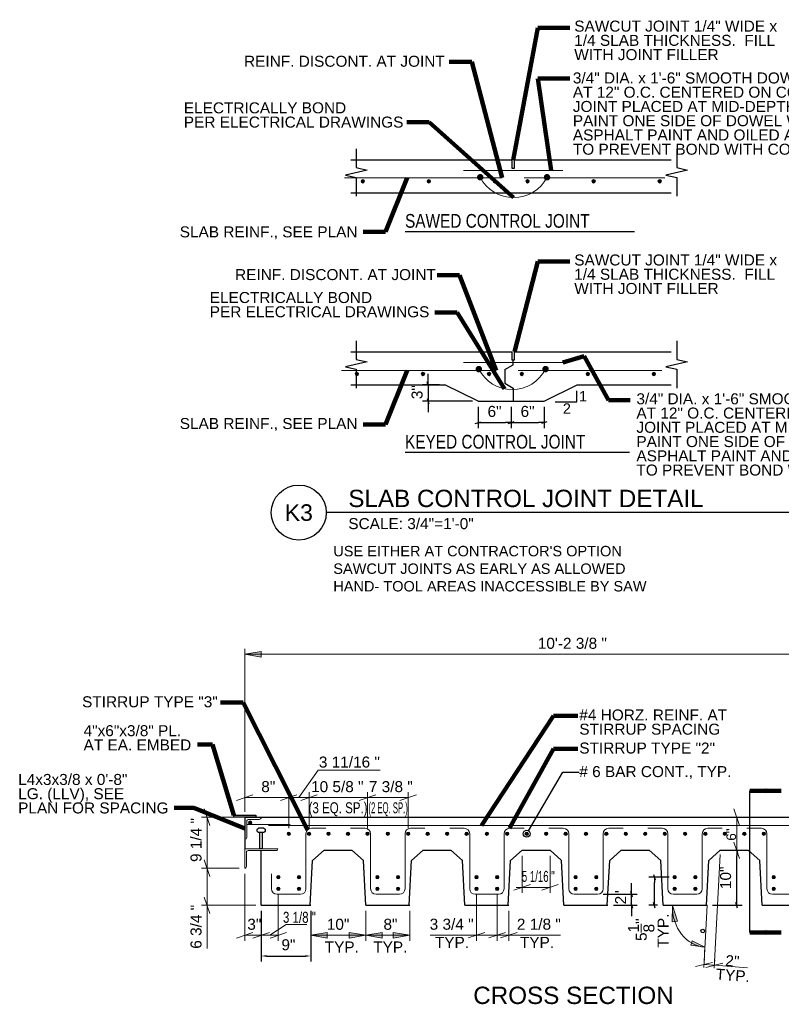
# Model space of a CAD drawing. Header units: inches. Extents: x 14731 to 15192, y 29822 to 30134.
# Tile 2 of 6: x 14737 to 14875, y 29954 to 30133. Entities that reach past the tile are written whole.
import ezdxf
from ezdxf.enums import TextEntityAlignment as Align

# ---------------------------------------------------------------- set-up
doc = ezdxf.new("R2010")
doc.units = ezdxf.units.IN
doc.header["$LTSCALE"] = 0.05
doc.header["$MEASUREMENT"] = 0
for name, color, linetype, lineweight in [('G-ANN-TTLB', 7, 'Continuous', 0), ('G-ANNO-DIM', 1, 'Continuous', 0), ('G-ANNO-TEXT', 7, 'Continuous', 30), ('Level 1', 7, 'Continuous', 0), ('S-REIN-RBAR', 7, 'Continuous', 13), ('S-SLAB-EDGE', 7, 'Continuous', 30)]:
    doc.layers.add(name, color=color, linetype=linetype, lineweight=lineweight)
doc.styles.add("3 4 1'-0", font='arial.ttf', dxfattribs={"height": 2})
doc.styles.add('Style-Arial', font='arial.ttf')
doc.styles.add('SUBTITLE 4.7625', font='romans.shx', dxfattribs={"width": 0.8, "height": 187.5})
doc.dimstyles.new("3 4 1'-0", dxfattribs={"dimtxt": 2, "dimasz": 1, "dimexe": 1, "dimexo": 1, "dimgap": 1, "dimtad": 1, "dimdec": 0, "dimrnd": 0.0625, "dimzin": 11, "dimdsep": 46, "dimlunit": 4, "dimtxsty": "3 4 1'-0", "dimcen": 0, "dimadec": 4, "dimazin": 3, "dimtfac": 1, "dimtdec": 0, "dimtofl": 0, "dimtmove": 0, "dimatfit": 3, "dimfxl": 1, "dimtolj": 1, "dimtzin": 0, "dimarcsym": 0})

# ---------------------------------------------------------------- blocks, each defined once
blk = doc.blocks.new('BREAK LINE')
at = {"layer": 'G-ANNO-TEXT', "flags": 128}
blk.add_lwpolyline([(9.26, 10.19), (9.26, 9.38), (9.26, 7.12), (11.03, 6.72), (7.49, 5.91), (9.26, 5.51), (9.26, 2.44)], dxfattribs=at)
blk = doc.blocks.new('_Oblique_0.3')
at = {"color": 0, "linetype": 'ByBlock', "lineweight": -2}
for p, q in [((0, 0), (-1, 0)), ((0.5, 0.166667), (-0.5, -0.166667))]:
    blk.add_line(p, q, dxfattribs=at)
blk = doc.blocks.new('*D544')
at = {"layer": 'G-ANNO-DIM', "color": 0, "lineweight": -2, "transparency": 16777216}
for p, q in [((14819.98, 30063.01), (14819.98, 30059.11)), ((14825.98, 30063.01), (14825.98, 30059.11)), ((14820.98, 30060.11), (14824.98, 30060.11))]:
    blk.add_line(p, q, dxfattribs=at)
at = {"layer": 'G-ANNO-DIM', "color": 0, "lineweight": -2, "transparency": 16777216, "rotation": 180}
blk.add_blockref('_Oblique_0.3', (14819.98, 30060.11), dxfattribs=at)
at = {"layer": 'G-ANNO-DIM', "color": 0, "lineweight": -2, "transparency": 16777216}
blk.add_blockref('_Oblique_0.3', (14825.98, 30060.11), dxfattribs=at)
at = {"layer": 'G-ANNO-DIM', "color": 0, "transparency": 16777216, "insert": (14822.98, 30062.14), "char_height": 2, "attachment_point": 5, "style": "3 4 1'-0"}
blk.add_mtext('\\A1;6"', dxfattribs=at)
blk = doc.blocks.new('*D545')
at = {"layer": 'G-ANNO-DIM', "color": 0, "lineweight": -2, "transparency": 16777216}
for p, q in [((14810.9, 30068.01), (14810.9, 30069.01)), ((14812.98, 30067.01), (14809.9, 30067.01)), ((14810.9, 30067.01), (14810.9, 30064.01)), ((14818.98, 30064.01), (14809.9, 30064.01)), ((14810.9, 30063.01), (14810.9, 30062.01))]:
    blk.add_line(p, q, dxfattribs=at)
for p, rotation in [((14810.9, 30067.01), 270), ((14810.9, 30064.01), 90)]:
    blk.add_blockref('_Oblique_0.3', p, dxfattribs=dict(at, rotation=rotation))
at = {"layer": 'G-ANNO-DIM', "color": 0, "transparency": 16777216, "insert": (14808.91, 30065.65), "char_height": 2, "attachment_point": 5, "rotation": 90, "style": "3 4 1'-0"}
blk.add_mtext('\\A1;3"', dxfattribs=at)
blk = doc.blocks.new('l6x312x516-e')
at = {"layer": 'Level 1', "extrusion": (-1.32025e-26, 0, -1), "flags": 128}
blk.add_lwpolyline([(0, -3.5), (0, 0), (-6, 0), (-6, -0.01), (-6, -0.01, 0.414214), (-5.7, -0.31), (-5.7, -0.31), (-0.61, -0.31), (-0.61, -0.31, -0.414214), (-0.31, -0.61), (-0.31, -0.61), (-0.31, -3.2), (-0.31, -3.2, 0.414214), (-0.01, -3.5), (-0.01, -3.5), (0, -3.5)], format="xyb", dxfattribs=at)
blk = doc.blocks.new('REINFDOT1')
for radius in [0.00313, 0.00187, 0.000625]:
    blk.add_circle((0, 0), radius)
blk = doc.blocks.new('REINF. DOT')
at = {"layer": 'S-REIN-RBAR', "xscale": 100, "yscale": 100, "zscale": 100, "rotation": 90.00000000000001}
blk.add_blockref('REINFDOT1', (36.53, 24.59), dxfattribs=at)
blk = doc.blocks.new('*U474')
at = {"layer": 'S-REIN-RBAR'}
for p, q in [((-6.749987, 6.000006), (-4.124987, 6.000006)), ((4.125013, 6.000006), (6.750013, 6.000006)), ((-3.124987, 5.000006), (-3.124987, -4.999994)), ((3.125013, -4.999994), (3.125013, 5.000006)), ((-2.124987, -5.999994), (2.125013, -5.999994))]:
    blk.add_line(p, q, dxfattribs=at)
at = {"layer": 'S-REIN-RBAR', "extrusion": (0, 0, -1)}
for centre, start, end in [((4.124987, 5.000006), 90, 180), ((-4.125013, 5.000006), 0, 90)]:
    blk.add_arc(centre, 1, start, end, dxfattribs=at)
at = {"layer": 'S-REIN-RBAR'}
for centre, start, end in [((-2.124987, -4.999994), 180, 270), ((2.125013, -4.999994), 270, 0)]:
    blk.add_arc(centre, 1, start, end, dxfattribs=at)
blk = doc.blocks.new('*U475')
at = {"layer": 'S-REIN-RBAR'}
for p, q in [((4.941508, 6.00001), (2.316508, 6.00001)), ((1.316508, 5.00001), (1.316508, -4.99999)), ((-4.941492, -4.99999), (-4.941492, -2.24999)), ((0.316508, -5.99999), (-3.941492, -5.99999))]:
    blk.add_line(p, q, dxfattribs=at)
at = {"layer": 'S-REIN-RBAR', "extrusion": (0, 0, -1)}
blk.add_arc((-2.316508, 5.00001), 1, 0, 90, dxfattribs=at)
at = {"layer": 'S-REIN-RBAR'}
for centre, start, end in [((-3.941492, -4.99999), 180, 270), ((0.316508, -4.99999), 270, 0)]:
    blk.add_arc(centre, 1, start, end, dxfattribs=at)
blk = doc.blocks.new('*U477')
at = {"layer": 'G-ANNO-TEXT'}
for p, q in [((-0.249993, 1.874993), (-0.249993, -1.125007)), ((-0.749993, -1.375007), (-0.749993, -1.625007)), ((-0.499993, -1.125007), (0.500007, -1.125007)), ((0.750007, -1.375007), (0.750007, -1.625007)), ((-0.499993, -1.875007), (0.500007, -1.875007))]:
    blk.add_line(p, q, dxfattribs=at)
at = {"layer": 'G-ANNO-TEXT', "flags": 128}
blk.add_lwpolyline([(-0.249993, 1.874993), (0.250007, 1.874993), (0.250007, -1.125007)], dxfattribs=at)
at = {"layer": 'G-ANNO-TEXT', "extrusion": (0, 0, -1)}
for centre, start, end in [((0.499993, -1.375007), 0, 90), ((0.499993, -1.625007), 270, 0), ((-0.500007, -1.375007), 90, 180), ((-0.500007, -1.625007), 180, 270)]:
    blk.add_arc(centre, 0.25, start, end, dxfattribs=at)
blk = doc.blocks.new('*D553')
at = {"layer": 'G-ANNO-DIM', "color": 0, "lineweight": -2, "transparency": 16777216}
for p, q in [((14865, 29982.43), (14867.98, 29982.43)), ((14866.98, 29973.43), (14866.98, 29981.43)), ((14862.59, 29972.43), (14867.98, 29972.43))]:
    blk.add_line(p, q, dxfattribs=at)
for p, rotation in [((14866.98, 29982.43), 90), ((14866.98, 29972.43), 270)]:
    blk.add_blockref('_Oblique_0.3', p, dxfattribs=dict(at, rotation=rotation))
at = {"layer": 'G-ANNO-DIM', "color": 0, "transparency": 16777216, "insert": (14864.96, 29977.43), "char_height": 2, "attachment_point": 5, "rotation": 90, "style": "3 4 1'-0"}
blk.add_mtext('\\A1;10"', dxfattribs=at)
blk = doc.blocks.new('*D547')
at = {"layer": 'G-ANNO-DIM', "color": 0, "lineweight": -2, "transparency": 16777216}
for p, q in [((14847.88, 29975.43), (14847.88, 29976.43)), ((14842.71, 29974.43), (14848.88, 29974.43)), ((14847.88, 29972.43), (14847.88, 29974.43)), ((14844.59, 29972.43), (14848.88, 29972.43)), ((14847.88, 29971.43), (14847.88, 29970.43))]:
    blk.add_line(p, q, dxfattribs=at)
for p, rotation in [((14847.88, 29974.43), 270), ((14847.88, 29972.43), 90)]:
    blk.add_blockref('_Oblique_0.3', p, dxfattribs=dict(at, rotation=rotation))
at = {"layer": 'G-ANNO-DIM', "color": 0, "transparency": 16777216, "insert": (14845.88, 29973.88), "char_height": 2, "attachment_point": 5, "rotation": 90, "style": "3 4 1'-0"}
blk.add_mtext('\\A1;2"', dxfattribs=at)
blk = doc.blocks.new('*D548')
at = {"layer": 'G-ANNO-DIM', "color": 0, "lineweight": -2, "transparency": 16777216}
for p, q in [((14854.7, 29977.55), (14851.01, 29977.55)), ((14852.01, 29973.43), (14852.01, 29976.55)), ((14852.59, 29972.43), (14851.01, 29972.43))]:
    blk.add_line(p, q, dxfattribs=at)
for p, rotation in [((14852.01, 29977.55), 90), ((14852.01, 29972.43), 270)]:
    blk.add_blockref('_Oblique_0.3', p, dxfattribs=dict(at, rotation=rotation))
at = {"layer": 'G-ANNO-DIM', "color": 0, "transparency": 16777216, "insert": (14849.62, 29968), "char_height": 2, "attachment_point": 5, "rotation": 90, "style": "3 4 1'-0"}
blk.add_mtext('\\A1;5{\\H1x;\\S1/8;}"', dxfattribs=at)
blk = doc.blocks.new('*D551')
at = {"layer": 'G-ANNO-DIM', "color": 0, "lineweight": -2, "transparency": 16777216}
for p, q in [((14780.59, 29971.43), (14780.59, 29962.22)), ((14789.59, 29971.43), (14789.59, 29962.22)), ((14781.59, 29963.22), (14788.59, 29963.22))]:
    blk.add_line(p, q, dxfattribs=at)
at = {"layer": 'G-ANNO-DIM', "color": 0, "transparency": 16777216}
for points in [[(14781.59, 29963.39), (14781.59, 29963.06), (14780.59, 29963.22)], [(14788.59, 29963.39), (14788.59, 29963.06), (14789.59, 29963.22)]]:
    blk.add_solid(points, dxfattribs=at)
at = {"layer": 'G-ANNO-DIM', "color": 0, "transparency": 16777216, "insert": (14785.53, 29965.25), "char_height": 2, "attachment_point": 5, "style": "3 4 1'-0"}
blk.add_mtext('\\A1;9"', dxfattribs=at)
blk = doc.blocks.new('l4x3x38-e')
at = {"layer": 'Level 1', "extrusion": (1.58266e-15, 0, -1), "flags": 128}
blk.add_lwpolyline([(-0.38, -3.63, 0.414214), (-0.01, -4), (-0.01, -4), (0, -4), (0, 0), (-3, 0), (-3, -0.01), (-3, -0.01, 0.414214), (-2.63, -0.38), (-2.63, -0.38), (-0.75, -0.38), (-0.75, -0.38, -0.414214), (-0.38, -0.75), (-0.38, -0.75), (-0.38, -3.63)], format="xyb", dxfattribs=at)
blk = doc.blocks.new('*D543')
at = {"layer": 'G-ANNO-DIM', "color": 0, "lineweight": -2, "transparency": 16777216}
for p, q in [((14825.98, 30063.01), (14825.98, 30059.11)), ((14831.98, 30063.01), (14831.98, 30059.11)), ((14826.98, 30060.11), (14830.98, 30060.11))]:
    blk.add_line(p, q, dxfattribs=at)
at = {"layer": 'G-ANNO-DIM', "color": 0, "lineweight": -2, "transparency": 16777216, "rotation": 180}
blk.add_blockref('_Oblique_0.3', (14825.98, 30060.11), dxfattribs=at)
at = {"layer": 'G-ANNO-DIM', "color": 0, "lineweight": -2, "transparency": 16777216}
blk.add_blockref('_Oblique_0.3', (14831.98, 30060.11), dxfattribs=at)
at = {"layer": 'G-ANNO-DIM', "color": 0, "transparency": 16777216, "insert": (14828.98, 30062.14), "char_height": 2, "attachment_point": 5, "style": "3 4 1'-0"}
blk.add_mtext('\\A1;6"', dxfattribs=at)

msp = doc.modelspace()

# ---------------------------------------------------------------- hatches: boundary and pattern name
at = {"layer": 'G-ANNO-DIM'}
h = msp.add_hatch(dxfattribs=at)
h.set_pattern_fill('USER', color=256, scale=0.0625, angle=45, style=0, pattern_type=0)
h.set_pattern_definition([(45, (14820.49469, 30104.53691), (-0.044194, 0.044194), [])])
edge = h.paths.add_edge_path()
edge.add_arc((14820.38172485, 30104.69346212), 0.48612274, 299.7917109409, 479.7917109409)
edge.add_arc((14820.38172485, 30104.69346212), 0.48612274, 119.7917109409, 299.7917109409)
h = msp.add_hatch(dxfattribs=at)
h.set_pattern_fill('HATCH', color=256, scale=0.001, style=0, pattern_type=2)
h.set_pattern_definition([(45, (14820.49469, 30104.53691), (-0.044194, 0.044194), [])])
edge = h.paths.add_edge_path()
edge.add_arc((14820.38172492, 30104.69346188), 0.48612274, 0, 360)
h = msp.add_hatch(dxfattribs=at)
h.set_pattern_fill('USER', color=256, scale=0.0625, angle=45, style=0, pattern_type=0)
h.set_pattern_definition([(45, (14832.623864, 30104.53691), (-0.044194, 0.044194), [])])
edge = h.paths.add_edge_path()
edge.add_arc((14832.51088358, 30104.69346212), 0.48612274, 299.7917109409, 479.7917109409)
edge.add_arc((14832.51088358, 30104.69346212), 0.48612274, 119.7917109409, 299.7917109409)
h = msp.add_hatch(dxfattribs=at)
h.set_pattern_fill('HATCH', color=256, scale=0.001, style=0, pattern_type=2)
h.set_pattern_definition([(45, (14832.623864, 30104.53691), (-0.044194, 0.044194), [])])
edge = h.paths.add_edge_path()
edge.add_arc((14832.51088365, 30104.69346188), 0.48612274, 0, 360)
h = msp.add_hatch(dxfattribs=at)
h.set_pattern_fill('USER', color=256, scale=0.0625, angle=45, style=0, pattern_type=0)
h.set_pattern_definition([(45, (14820.232525, 30069.68427), (-0.044194, 0.044194), [])])
edge = h.paths.add_edge_path()
edge.add_arc((14820.11952569, 30069.84082296), 0.48612274, 299.7917109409, 479.7917109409)
edge.add_arc((14820.11952569, 30069.84082296), 0.48612274, 119.7917109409, 299.7917109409)
h = msp.add_hatch(dxfattribs=at)
h.set_pattern_fill('HATCH', color=256, scale=0.001, style=0, pattern_type=2)
h.set_pattern_definition([(45, (14820.232525, 30069.68427), (-0.044194, 0.044194), [])])
edge = h.paths.add_edge_path()
edge.add_arc((14820.11952576, 30069.84082272), 0.48612274, 0, 360)
h = msp.add_hatch(dxfattribs=at)
h.set_pattern_fill('USER', color=256, scale=0.0625, angle=45, style=0, pattern_type=0)
h.set_pattern_definition([(45, (14832.36166, 30069.68427), (-0.044194, 0.044194), [])])
edge = h.paths.add_edge_path()
edge.add_arc((14832.24868441, 30069.84082296), 0.48612274, 299.7917109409, 479.7917109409)
edge.add_arc((14832.24868441, 30069.84082296), 0.48612274, 119.7917109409, 299.7917109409)
h = msp.add_hatch(dxfattribs=at)
h.set_pattern_fill('HATCH', color=256, scale=0.001, style=0, pattern_type=2)
h.set_pattern_definition([(45, (14832.36166, 30069.68427), (-0.044194, 0.044194), [])])
edge = h.paths.add_edge_path()
edge.add_arc((14832.24868449, 30069.84082272), 0.48612274, 0, 360)
at = {"layer": 'G-ANNO-DIM', "linetype": 'Continuous', "extrusion": (0, 0, -1)}
for points in [[(-14780.58801152, 30017.52695991), (-14777.58801152, 30018.02695991), (-14780.58801152, 30018.52695991)], [(-14792.58801152, 29966.48439651), (-14789.58801152, 29966.98439651), (-14792.58801152, 29967.48439651)], [(-14796.58801152, 29967.48439651), (-14799.58801152, 29966.98439651), (-14796.58801152, 29966.48439651)], [(-14802.58801152, 29966.48439651), (-14799.58801152, 29966.98439651), (-14802.58801152, 29967.48439651)], [(-14804.58801152, 29967.48439651), (-14807.58801152, 29966.98439651), (-14804.58801152, 29966.48439651)]]:
    msp.add_hatch(color=256, dxfattribs=at).paths.add_polyline_path(points)
at = {"layer": 'G-ANNO-DIM', "linetype": 'Continuous', "extrusion": (0.020004, -0.131064, -0.991172)}
msp.add_hatch(color=256, dxfattribs=at).paths.add_polyline_path([(19206.97340613, -27143.69864682), (19207.46899219, -27146.69864682), (19207.96457825, -27143.69864682)])
at = {"layer": 'G-ANNO-DIM', "linetype": 'Continuous', "extrusion": (0.517911, -0.154396, -0.841386)}
msp.add_hatch(color=256, dxfattribs=at).paths.add_polyline_path([(32962.08844843, 4777.08385675), (32961.66775543, 4780.08385675), (32961.24706243, 4777.08385675)])

# ---------------------------------------------------------------- linework, layer by layer
at = {"layer": 'G-ANNO-DIM'}
for p, q in [((14777.588012, 29989.42724967, -5.279528), (14777.588012, 30019.02695967, -5.279528)), ((14777.588012, 30018.02695967, -5.279528), (14899.963012, 30018.02695967, -5.279528)), ((14787.431762, 29991.99031767), (14790.928776, 29996.95458367)), ((14802.186415, 29996.95458367), (14790.928776, 29996.95458367)), ((14776.088012, 29991.49031767, -5.279528), (14779.088012, 29992.49031767, -5.279528)), ((14777.588012, 29989.42724967, -5.279528), (14777.588012, 29992.99031767, -5.279528)), ((14784.088012, 29991.49031767), (14787.088012, 29992.49031767)), ((14787.088012, 29992.49031767, -5.279528), (14784.088012, 29991.49031767, -5.279528)), ((14785.588012, 29986.42724967), (14785.588012, 29992.99031767)), ((14785.588012, 29986.42724967, -5.279528), (14785.588012, 29992.99031767, -5.279528)), ((14790.775512, 29992.49031767), (14787.775512, 29991.49031767)), ((14787.775512, 29991.49031767, -1.759803), (14790.775512, 29992.49031767, -1.759803)), ((14789.275512, 29986.42724967), (14789.275512, 29992.99031767)), ((14789.275512, 29986.42724967, -1.759803), (14789.275512, 29992.99031767, -1.759803)), ((14798.400512, 29991.49031767), (14801.400512, 29992.49031767)), ((14801.400512, 29992.49031767, -1.759803), (14798.400512, 29991.49031767, -1.759803)), ((14799.900512, 29986.42724967), (14799.900512, 29992.99031767)), ((14799.900512, 29986.42724967, -1.759803), (14799.900512, 29992.99031767, -1.759803)), ((14808.775512, 29992.49031767), (14805.775512, 29991.49031767)), ((14807.275512, 29986.42724967), (14807.275512, 29992.99031767)), ((14777.588012, 29991.99031767, -5.279528), (14785.588012, 29991.99031767, -5.279528)), ((14789.275512, 29991.99031767), (14785.588012, 29991.99031767)), ((14789.709683, 29991.99031767, -1.759803), (14789.275512, 29991.99031767, -1.759803)), ((14789.275512, 29991.99031767, -1.759803), (14799.900512, 29991.99031767, -1.759803)), ((14800.209501, 29991.99031767), (14799.900512, 29991.99031767)), ((14799.900512, 29991.99031767), (14807.275512, 29991.99031767)), ((14770.24381, 29989.92724967, -5.279528), (14771.24381, 29986.92724967, -5.279528)), ((14866.478535, 29989.92724967, -5.279508), (14867.478535, 29986.92724967, -5.279508)), ((14776.588012, 29988.42724967, -5.279528), (14769.74381, 29988.42724967, -5.279528)), ((14770.74381, 29988.21426267, -5.279528), (14770.74381, 29988.42724967, -5.279528)), ((14770.74381, 29988.42724967, -5.279528), (14770.74381, 29979.17724967, -5.279528)), ((14864.996222, 29988.42724967, -5.279508), (14867.978535, 29988.42724967, -5.279508)), ((14866.978535, 29982.42724967, -5.279508), (14866.978535, 29988.42724967, -5.279508)), ((14867.478535, 29980.92724967, -5.279508), (14866.478535, 29983.92724967, -5.279508)), ((14862.869653, 29960.98340567), (14863.953341, 29981.66140867)), ((14864.996222, 29982.42724967, -5.279508), (14867.978535, 29982.42724967, -5.279508)), ((14771.24381, 29977.67724967, -5.279528), (14770.24381, 29980.67724967, -5.279528)), ((14770.24381, 29980.67724967, -5.279528), (14771.24381, 29977.67724967, -5.279528)), ((14827.996222, 29981.42724967, -5.279508), (14827.996222, 29974.68268067, -5.279508)), ((14833.061189, 29981.42724967, -5.279508), (14833.061189, 29974.68268067, -5.279508)), ((14861.469399, 29972.42724967), (14861.894869, 29980.54569967)), ((14776.588012, 29979.17724967, -5.279528), (14769.74381, 29979.17724967, -5.279528)), ((14770.74381, 29972.42724967, -5.279528), (14770.74381, 29979.17724967, -5.279528)), ((14777.588012, 29978.17724967, -5.279528), (14777.588012, 29965.98439667, -5.279528)), ((14826.496222, 29975.18268067, -5.279508), (14829.496222, 29976.18268067, -5.279508)), ((14834.561189, 29976.18268067, -5.279508), (14831.561189, 29975.18268067, -5.279508)), ((14783.698012, 29974.42724967, -5.279508), (14783.698012, 29965.98439667, -5.279508)), ((14819.698012, 29974.42724967, -1.759803), (14819.698012, 29965.99748867, -1.759803)), ((14823.448012, 29974.42724967), (14823.448012, 29965.99748867)), ((14823.448012, 29974.42724967, -1.759803), (14823.448012, 29965.99748867, -1.759803)), ((14826.895165, 29975.68268067, -5.279508), (14827.996222, 29975.68268067, -5.279508)), ((14827.996222, 29975.68268067, -5.279508), (14833.061189, 29975.68268067, -5.279508)), ((14771.24381, 29970.92724967, -5.279528), (14770.24381, 29973.92724967, -5.279528)), ((14779.588012, 29972.42724967, -5.279528), (14769.74381, 29972.42724967, -5.279528)), ((14770.74381, 29964.60550367, -5.279528), (14770.74381, 29972.42724967, -5.279528)), ((14780.588012, 29971.42724967, -5.279528), (14780.588012, 29965.98439667, -5.279528)), ((14780.588012, 29971.42724967, -5.279528), (14780.588012, 29965.98439667, -5.279528)), ((14780.588012, 29971.42724967, -5.279508), (14780.588012, 29965.98439667, -5.279508)), ((14789.588012, 29971.42724967, -5.279528), (14789.588012, 29965.98439667, -5.279528)), ((14789.588012, 29971.42724967, -5.279508), (14789.588012, 29965.98439667, -5.279508)), ((14799.588012, 29971.42724967, -5.279508), (14799.588012, 29965.98439667, -5.279508)), ((14799.588012, 29971.42724967, -5.279508), (14799.588012, 29965.98439667, -5.279508)), ((14807.588012, 29971.42724967, -5.279508), (14807.588012, 29965.98439667, -5.279508)), ((14825.588012, 29971.42724967), (14825.588012, 29965.99748867)), ((14854.422645, 29972.42724967, -4.728701), (14856.094724, 29972.42724967, -3.625232)), ((14860.995982, 29961.13065467), (14861.588012, 29972.42724967)), ((14776.088012, 29966.48439667, -5.279528), (14779.088012, 29967.48439667, -5.279528)), ((14779.088012, 29966.48439667, -5.279528), (14782.088012, 29967.48439667, -5.279528)), ((14779.088012, 29966.48439667, -5.279508), (14782.088012, 29967.48439667, -5.279508)), ((14782.143012, 29966.98439667), (14785.109471, 29968.94889867)), ((14785.198012, 29967.48439667, -5.279508), (14782.198012, 29966.48439667, -5.279508)), ((14788.903006, 29968.94889867, -5.279508), (14785.109471, 29968.94889867, -5.279508)), ((14818.198012, 29966.49748867, -1.759803), (14821.198012, 29967.49748867, -1.759803)), ((14821.948012, 29966.49748867), (14824.948012, 29967.49748867)), ((14824.948012, 29967.49748867, -1.759803), (14821.948012, 29966.49748867, -1.759803)), ((14827.088012, 29967.49748867), (14824.088012, 29966.49748867)), ((14780.588012, 29966.98439667, -5.279528), (14777.588012, 29966.98439667, -5.279528)), ((14780.544393, 29966.98439667, -5.279528), (14780.588012, 29966.98439667, -5.279528)), ((14783.698012, 29966.98439667, -5.279508), (14780.588012, 29966.98439667, -5.279508)), ((14789.588012, 29966.98439667, -5.279508), (14799.588012, 29966.98439667, -5.279508)), ((14799.588012, 29966.98439667, -5.279508), (14807.588012, 29966.98439667, -5.279508)), ((14811.25964, 29966.99748867, -1.759803), (14819.698012, 29966.99748867, -1.759803)), ((14819.698012, 29966.99748867, -1.759803), (14823.448012, 29966.99748867, -1.759803)), ((14825.588012, 29966.99748867), (14823.448012, 29966.99748867)), ((14834.953375, 29966.99748867), (14825.588012, 29966.99748867)), ((14861.232137, 29965.63676567), (14861.138881, 29963.85733167)), ((14859.504705, 29961.30049667), (14862.57383, 29962.06238267)), ((14861.074329, 29962.12758067), (14861.117614, 29962.67836567)), ((14864.447501, 29961.91513367), (14861.378376, 29961.15324767)), ((14862.948, 29961.98033167), (14862.991285, 29962.53111667)), ((14862.912938, 29961.53419067), (14861.039268, 29961.68143967)), ((14868.918436, 29961.06222767), (14862.912938, 29961.53419067))]:
    msp.add_line(p, q, dxfattribs=at)
at = {"layer": 'G-ANNO-DIM', "flags": 128}
for points, elevation in [([(14780.588012, 30017.52695967), (14777.588012, 30018.02695967), (14780.588012, 30018.52695967)], -5.279528), ([(14792.588012, 29966.48439667), (14789.588012, 29966.98439667), (14792.588012, 29967.48439667)], -5.279508), ([(14796.588012, 29967.48439667), (14799.588012, 29966.98439667), (14796.588012, 29966.48439667)], -5.279508), ([(14802.588012, 29966.48439667), (14799.588012, 29966.98439667), (14802.588012, 29967.48439667)], -5.279508), ([(14804.588012, 29967.48439667), (14807.588012, 29966.98439667), (14804.588012, 29966.48439667)], -5.279508)]:
    msp.add_lwpolyline(points, close=True, dxfattribs=dict(at, elevation=elevation))
at = {"layer": 'G-ANNO-DIM', "extrusion": (-0.020004, 0.131064, 0.991172), "elevation": 3626.9894656, "flags": 128}
msp.add_lwpolyline([(-19206.97340581, -27143.69864644), (-19207.46899181, -27146.69864644), (-19207.96457781, -27143.69864644)], close=True, dxfattribs=at)
at = {"layer": 'G-ANNO-DIM', "extrusion": (-0.517911, 0.154396, 0.841386), "elevation": -3070.31826608, "flags": 128}
msp.add_lwpolyline([(-32962.08844851, 4777.08385708), (-32961.66775551, 4780.08385708), (-32961.24706251, 4777.08385708)], close=True, dxfattribs=at)
at = {"layer": 'G-ANNO-DIM'}
for centre in [(14832.510884, 30104.69346167), (14832.248684, 30069.84082267)]:
    msp.add_circle(centre, 0.48612274, dxfattribs=at)
for centre in [(14826.446304, 30107.79357167), (14826.184105, 30072.94093267)]:
    msp.add_arc(centre, 6.81100623, 207.075348, 332.924652, dxfattribs=at)
at = {"layer": 'G-ANNO-DIM', "extrusion": (-0.550577, 0.028855, 0.834285)}
msp.add_arc((-30709.14650022, 11073.12510735, -7317.60992946), 7.5816797, 272.5035520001, 360, dxfattribs=at)
at = {"layer": 'G-ANNO-DIM'}
for points in [[(14820.62325424, 30104.27158641), (14821.35396398, 30104.68992745), (14820.62631514, 30105.11357013), (14819.8986663, 30105.53721281), (14819.8956054, 30104.69522909), (14819.8925445, 30103.85324537), (14820.62325424, 30104.27158641)], [(14832.75241296, 30104.27158641), (14833.48312271, 30104.68992745), (14832.75547387, 30105.11357013), (14832.02782503, 30105.53721281), (14832.02476413, 30104.69522909), (14832.02170322, 30103.85324537), (14832.75241296, 30104.27158641)], [(14820.36105508, 30069.41894726), (14821.09176482, 30069.8372883), (14820.36411598, 30070.26093097), (14819.63646714, 30070.68457365), (14819.63340624, 30069.84258993), (14819.63034533, 30069.00060622), (14820.36105508, 30069.41894726)], [(14832.4902138, 30069.41894726), (14833.22092354, 30069.8372883), (14832.49327471, 30070.26093097), (14831.76562587, 30070.68457365), (14831.76256497, 30069.84258993), (14831.75950406, 30069.00060622), (14832.4902138, 30069.41894726)]]:
    msp.add_rational_spline(points, [1, 0.5, 1, 0.5, 1, 0.5, 1], degree=2, knots=[0, 0, 0, 0.3333333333, 0.3333333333, 0.6666666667, 0.6666666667, 1, 1, 1], dxfattribs=at)
for points in [[(14780.588012, 30017.52695967, -5.279528), (14777.588012, 30018.02695967, -5.279528), (14780.588012, 30018.52695967, -5.279528)], [(14792.588012, 29966.48439667, -5.279508), (14789.588012, 29966.98439667, -5.279508), (14792.588012, 29967.48439667, -5.279508)], [(14802.588012, 29966.48439667, -5.279508), (14799.588012, 29966.98439667, -5.279508), (14802.588012, 29967.48439667, -5.279508)]]:
    msp.add_solid(points, dxfattribs=at)
at = {"layer": 'G-ANNO-DIM', "extrusion": (0.020004, -0.131064, -0.991172)}
msp.add_solid([(19206.97340583, -27143.69864643, -3626.98946559), (19207.46899183, -27146.69864643, -3626.98946559), (19207.96457783, -27143.69864643, -3626.98946559)], dxfattribs=at)
at = {"layer": 'G-ANNO-DIM', "extrusion": (0, 0, -1)}
for points in [[(-14796.588012, 29967.48439667, 5.279508), (-14799.588012, 29966.98439667, 5.279508), (-14796.588012, 29966.48439667, 5.279508)], [(-14804.588012, 29967.48439667, 5.279508), (-14807.588012, 29966.98439667, 5.279508), (-14804.588012, 29966.48439667, 5.279508)]]:
    msp.add_solid(points, dxfattribs=at)
at = {"layer": 'G-ANNO-DIM', "extrusion": (-0.517911, 0.154396, 0.841386)}
msp.add_solid([(-32962.08844852, 4777.08385707, -3070.31826608), (-32961.66775552, 4780.08385707, -3070.31826608), (-32961.24706252, 4777.08385707, -3070.31826608)], dxfattribs=at)
at = {"layer": 'G-ANNO-TEXT'}
for p, q in [((14826.605872, 30106.35827367), (14826.605872, 30107.85827367)), ((14806.725099, 30094.84794267), (14848.407525, 30094.84794267)), ((14826.605872, 30071.50563367), (14826.605872, 30073.00563367)), ((14826.355872, 30070.61901067), (14826.355872, 30071.50563367)), ((14824.866227, 30069.75563367, 3.519705), (14826.355872, 30070.61901067, 3.519705)), ((14824.866227, 30069.75563367, 3.519705), (14824.866227, 30067.25563367, 3.519705)), ((14824.866227, 30067.25563367, 3.519705), (14826.355872, 30066.39225767, 3.519705)), ((14826.355872, 30066.39225767), (14826.355872, 30064.00563367)), ((14806.725099, 30054.72801267), (14847.51344, 30054.72801267)), ((14887.799762, 30043.77342667), (14792.413625, 30043.77342667)), ((14869.348853, 29967.51311867), (14869.348853, 29993.24821967)), ((14777.588012, 29988.42724967, -5.279528), (14777.588012, 29982.67724967, -5.279528)), ((14777.588012, 29988.42724967, -5.279528), (14896.963012, 29988.42724967, -5.279528)), ((14780.588012, 29972.42724967, -5.279528), (14780.588012, 29982.36524967, -5.279528)), ((14789.894869, 29980.54569967, -5.279508), (14791.996222, 29982.42724967, -5.279508)), ((14791.996222, 29982.42724967, -5.279508), (14797.061189, 29982.42724967, -5.279508)), ((14799.162542, 29980.54569967, -5.279508), (14797.061189, 29982.42724967, -5.279508)), ((14807.894869, 29980.54569967, -5.279508), (14809.996222, 29982.42724967, -5.279508)), ((14809.996222, 29982.42724967, -5.279508), (14815.061189, 29982.42724967, -5.279508)), ((14817.162542, 29980.54569967, -5.279508), (14815.061189, 29982.42724967, -5.279508)), ((14825.894869, 29980.54569967, -5.279508), (14827.996222, 29982.42724967, -5.279508)), ((14827.996222, 29982.42724967, -5.279508), (14833.061189, 29982.42724967, -5.279508)), ((14835.162542, 29980.54569967, -5.279508), (14833.061189, 29982.42724967, -5.279508)), ((14843.894869, 29980.54569967, -5.279508), (14845.996222, 29982.42724967, -5.279508)), ((14845.996222, 29982.42724967, -5.279508), (14851.061189, 29982.42724967, -5.279508)), ((14853.162542, 29980.54569967, -5.279508), (14851.061189, 29982.42724967, -5.279508)), ((14861.894869, 29980.54569967, -5.279508), (14863.996222, 29982.42724967, -5.279508)), ((14863.996222, 29982.42724967, -5.279508), (14869.061189, 29982.42724967, -5.279508)), ((14871.162542, 29980.54569967, -5.279508), (14869.061189, 29982.42724967, -5.279508)), ((14789.469399, 29972.42724967, -5.279508), (14789.894869, 29980.54569967, -5.279508)), ((14799.588012, 29972.42724967, -5.279508), (14799.162542, 29980.54569967, -5.279508)), ((14807.469399, 29972.42724967, -5.279508), (14807.894869, 29980.54569967, -5.279508)), ((14817.588012, 29972.42724967, -5.279508), (14817.162542, 29980.54569967, -5.279508)), ((14825.469399, 29972.42724967, -5.279508), (14825.894869, 29980.54569967, -5.279508)), ((14835.588012, 29972.42724967, -5.279508), (14835.162542, 29980.54569967, -5.279508)), ((14843.469399, 29972.42724967, -5.279508), (14843.894869, 29980.54569967, -5.279508)), ((14853.588012, 29972.42724967, -5.279508), (14853.162542, 29980.54569967, -5.279508)), ((14861.469399, 29972.42724967, -5.279508), (14861.894869, 29980.54569967, -5.279508)), ((14871.588012, 29972.42724967, -5.279508), (14871.162542, 29980.54569967, -5.279508)), ((14780.588012, 29972.42724967, -5.279508), (14789.588012, 29972.42724967, -5.279508)), ((14799.588012, 29972.42724967, -5.279508), (14807.588012, 29972.42724967, -5.279508)), ((14817.588012, 29972.42724967, -5.279508), (14825.588012, 29972.42724967, -5.279508)), ((14835.588012, 29972.42724967, -5.279508), (14843.588012, 29972.42724967, -5.279508)), ((14853.588012, 29972.42724967, -5.279508), (14861.588012, 29972.42724967, -5.279508)), ((14871.588012, 29972.42724967, -5.279508), (14879.588012, 29972.42724967, -5.279508))]:
    msp.add_line(p, q, dxfattribs=at)
at = {"layer": 'G-ANNO-TEXT', "flags": 128}
for points in [[(14826.105872, 30107.85827367), (14826.105872, 30106.35827367), (14826.605872, 30106.35827367)], [(14826.105872, 30073.00563367), (14826.105872, 30071.50563367), (14826.605872, 30071.50563367)], [(14833.965605, 30063.86489367), (14837.948137, 30063.86489367), (14837.948137, 30065.86768667)], [(14829.134538, 29985.97038567), (14835.356069, 29996.61580467), (14838.334104, 29996.61580467)]]:
    msp.add_lwpolyline(points, dxfattribs=at)
at = {"layer": 'G-ANNO-TEXT'}
for centre, radius in [((14787.41596, 30043.77342667), 4.99766557), ((14828.817112, 29985.42724967, -7.03937), 0.6290917), ((14860.806445, 29967.76811367), 0.32709534)]:
    msp.add_circle(centre, radius, dxfattribs=at)
for points in [[(14835.355872, 30071.04118067), (14838.375644, 30071.40308767), (14838.095038, 30072.36291067)], [(14875.054896, 29993.24821967), (14872.054896, 29993.74821967), (14872.054896, 29992.74821967)], [(14875.054896, 29967.51311867), (14872.054896, 29968.01311867), (14872.054896, 29967.01311867)]]:
    msp.add_solid(points, dxfattribs=at)
msp.add_3dface([(14775.588012, 29988.80224967, 3.519724), (14779.588012, 29988.80224967, 3.519724), (14779.588012, 29988.42724967, 3.519724), (14775.588012, 29988.42724967, 3.519724)], dxfattribs=at)
at = {"layer": 'S-REIN-RBAR'}
for p, q in [((14817.355872, 30105.89381967, -7.03937), (14835.355872, 30105.89381967, -7.03937)), ((14795.691667, 30104.60282167), (14824.355872, 30104.60282167)), ((14828.355872, 30104.60282167), (14853.91668, 30104.60282167)), ((14817.355872, 30071.04118067, -7.03937), (14835.355872, 30071.04118067, -7.03937)), ((14795.16128, 30069.59804967), (14823.29757, 30069.59804967)), ((14827.29757, 30069.59804967), (14853.386292, 30069.59804967)), ((14777.963012, 29987.13777867), (14785.842012, 29987.13777867, -5.279508)), ((14781.925474, 29986.92724967), (14894.650262, 29986.92724967))]:
    msp.add_line(p, q, dxfattribs=at)
at = {"layer": 'S-SLAB-EDGE'}
for p, q in [((14796.863114, 30107.85827367), (14826.105872, 30107.85827367)), ((14826.605872, 30107.85827367), (14855.088127, 30107.85827367)), ((14796.863114, 30101.85827367), (14855.088127, 30101.85827367)), ((14796.863114, 30073.00563367), (14826.105872, 30073.00563367)), ((14826.605872, 30073.00563367), (14855.088127, 30073.00563367)), ((14796.863114, 30067.00563367), (14813.97562, 30067.00563367)), ((14819.97562, 30064.00563367), (14813.97562, 30067.00563367)), ((14831.97562, 30064.00563367), (14837.97562, 30067.00563367)), ((14837.97562, 30067.00563367), (14855.088127, 30067.00563367)), ((14819.97562, 30064.00563367), (14831.97562, 30064.00563367))]:
    msp.add_line(p, q, dxfattribs=at)

# ---------------------------------------------------------------- block references
at = {"layer": 'G-ANNO-TEXT', "xscale": 1.107083, "yscale": 1.107083}
for p in [(14787.60273, 30098.55632267), (14845.827743, 30098.55632267), (14787.60273, 30063.70368367), (14845.827743, 30063.70368367)]:
    msp.add_blockref('BREAK LINE', p, dxfattribs=at)
at = {"layer": 'G-ANNO-TEXT', "rotation": 180}
msp.add_blockref('*U477', (14780.588019, 29984.55224267, -1.759803), dxfattribs=at)
at = {"layer": 'Level 1', "extrusion": (0, 0, -1), "xscale": -1, "rotation": 359.9999999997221}
msp.add_blockref('l4x3x38-e', (-14777.588012, 29988.42724967, 7.03935), dxfattribs=at)
at = {"layer": 'Level 1'}
msp.add_blockref('l6x312x516-e', (14777.588012, 29982.67724967, -5.279528), dxfattribs=at)
at = {"layer": 'S-REIN-RBAR', "rotation": 180}
for p in [(14835.563068, 30128.54802667, -1.759803), (14847.563068, 30128.54802667, -1.759803), (14859.563068, 30128.54802667, -1.759803), (14865.5137, 30128.54802667, -1.759803), (14877.5137, 30128.54802667, -1.759803), (14889.5137, 30128.54802667, -1.759803), (14834.504766, 30093.54325467, -1.759803), (14846.504766, 30093.54325467, -1.759803), (14858.504766, 30093.54325467, -1.759803), (14864.455397, 30093.54325467, -1.759803), (14876.455397, 30093.54325467, -1.759803), (14888.455397, 30093.54325467, -1.759803), (14815.11455, 30012.03419867, -1.759803), (14822.121416, 30010.01667867, -1.759803), (14825.808916, 30010.01667867, -1.759803), (14829.350516, 30010.01667867, -1.759803), (14832.892116, 30010.01667867, -1.759803), (14836.433916, 30010.01667867, -1.759803), (14840.121416, 30010.01667867, -1.759803), (14843.808916, 30010.01667867, -1.759803), (14847.350516, 30010.01667867, -1.759803), (14850.892116, 30010.01667867, -1.759803), (14854.433916, 30010.01667867, -1.759803), (14858.121416, 30010.01667867, -1.759803), (14861.808916, 30010.01667867, -1.759803), (14865.350516, 30010.01667867, -1.759803), (14868.892116, 30010.01667867, -1.759803), (14872.433916, 30010.01667867, -1.759803), (14876.121416, 30010.01667867, -1.759803), (14879.808916, 30010.01667867, -1.759803), (14883.350516, 30010.01667867, -1.759803), (14886.892116, 30010.01667867, -1.759803), (14890.433916, 30010.01667867, -1.759803), (14894.121416, 30010.01667867, -1.759803), (14897.808916, 30010.01667867, -1.759803), (14901.350516, 30010.01667867, -1.759803), (14904.892116, 30010.01667867, -1.759803), (14908.433916, 30010.01667867, -1.759803), (14820.231416, 30002.14167867, -1.759803), (14823.981416, 30002.14167867, -1.759803), (14838.231416, 30002.14167867, -1.759803), (14841.981416, 30002.14167867, -1.759803), (14856.231416, 30002.14167867, -1.759803), (14859.981416, 30002.14167867, -1.759803), (14874.231416, 30002.14167867, -1.759803), (14877.981416, 30002.14167867, -1.759803), (14892.231416, 30002.14167867, -1.759803), (14895.981416, 30002.14167867, -1.759803), (14910.231416, 30002.14167867, -1.759803), (14820.231416, 30000.01667867, -1.759803), (14823.981416, 30000.01667867, -1.759803), (14838.231416, 30000.01667867, -1.759803), (14841.981416, 30000.01667867, -1.759803), (14856.231416, 30000.01667867, -1.759803), (14859.981416, 30000.01667867, -1.759803), (14874.231416, 30000.01667867, -1.759803), (14877.981416, 30000.01667867, -1.759803), (14892.231416, 30000.01667867, -1.759803), (14895.981416, 30000.01667867, -1.759803), (14910.231416, 30000.01667867, -1.759803)]:
    msp.add_blockref('REINF. DOT', p, dxfattribs=at)
at = {"layer": 'S-REIN-RBAR'}
for name, p in [('*U475', (14787.400504, 29980.42723967, -5.279508)), ('*U474', (14803.587999, 29980.42724367, -5.279508)), ('*U474', (14821.587999, 29980.42724367, -5.279508)), ('*U474', (14839.587999, 29980.42724367, -5.279508)), ('*U474', (14857.587999, 29980.42724367, -5.279508)), ('*U474', (14875.587999, 29980.42724367, -5.279508))]:
    msp.add_blockref(name, p, dxfattribs=at)

# ---------------------------------------------------------------- texts
at = {"layer": 'G-ANN-TTLB', "color": 7, "linetype": 'Continuous', "lineweight": 18, "style": 'Style-Arial'}
for s, p in [('1', (14838.330076, 30065.85609467, -3.519665)), ('2', (14835.385079, 30063.61487467, -3.519665)), ("USE EITHER AT CONTRACTOR'S OPTION", (14793.683911, 30037.72400967, -3.519665)), ('SAWCUT JOINTS AS EARLY AS ALLOWED', (14793.683911, 30034.52945067, -3.519665)), ('HAND- TOOL AREAS INACCESSIBLE BY SAW', (14793.683911, 30031.33489167, -3.519665))]:
    msp.add_text(s, height=1.889764, dxfattribs=at).set_placement(p, align=Align.TOP_LEFT)
at = {"layer": 'G-ANN-TTLB', "color": 7, "linetype": 'Continuous', "lineweight": 25, "style": 'Style-Arial'}
msp.add_text('CROSS SECTION', height=3.149606, dxfattribs=at).set_placement((14819.107474, 29954.50327967, -3.519665))
at = {"layer": 'G-ANN-TTLB', "color": 7, "linetype": 'Continuous', "lineweight": 25, "attachment_point": 7, "line_spacing_factor": 0.72, "style": 'SUBTITLE 4.7625'}
for s, insert, char_height in [('\\fArial|b0|i0|c00|p39;\\H1.25x;SAWED CONTROL JOINT', (14806.715123, 30095.47985867, -3.519665), 2), ('\\fArial|b0|i0|c00|p39;\\H0.79375x;KEYED CONTROL JOINT', (14806.715123, 30055.35992867, -3.519665), 3.149606)]:
    msp.add_mtext(s, dxfattribs=dict(at, insert=insert, char_height=char_height))
at = {"layer": 'G-ANNO-DIM', "color": 7, "linetype": 'Continuous', "style": "3 4 1'-0"}
for s, p in [('10\'-2 3/8 "', (14837.11365, 30020.02695967, -5.279528)), ('3 11/16 "', (14796.604861, 29998.45566167)), ('8"', (14781.869669, 29993.99031767, -5.279528)), ('10 5/8 "', (14794.410903, 29993.99031767, -1.759803)), ('7 3/8 "', (14804.134043, 29993.99031767)), ('3"', (14779.337076, 29968.98439667, -5.279528)), ('10"', (14794.551868, 29968.98439667, -5.279508)), ('8"', (14804.070275, 29968.98439667, -5.279508)), ('3 3/4 "', (14815.184183, 29968.99748867, -1.759803)), ('2 1/8 "', (14831.028832, 29968.99748867))]:
    msp.add_text(s, height=2, dxfattribs=at).set_placement(p, align=Align.MIDDLE_CENTER)
for s, height, p in [('9 1/4 "', 2, (14768.74381, 29984.28972067, -5.279528)), ('6"', 1.75, (14865.981871, 29985.27633567, -5.279508)), ('6 3/4 "', 2, (14768.74381, 29968.53004667, -5.279528))]:
    msp.add_text(s, height=height, rotation=90, dxfattribs=at).set_placement(p, align=Align.MIDDLE_CENTER)
for s, width, p in [('5 1/16 "', 0.625, (14830.92125, 29977.68268067, -5.279508)), ('3 1/8 "', 0.75, (14787.530563, 29970.25040867, -5.279508))]:
    msp.add_text(s, height=2, dxfattribs=dict(at, width=width)).set_placement(p, align=Align.MIDDLE_CENTER)
at = {"layer": 'G-ANNO-TEXT', "color": 7, "linetype": 'Continuous', "lineweight": 25, "style": 'Style-Arial'}
msp.add_text('SLAB CONTROL JOINT DETAIL', height=3.149606, dxfattribs=at).set_placement((14796.413625, 30044.77342667))
at = {"layer": 'G-ANNO-TEXT', "color": 7, "linetype": 'Continuous', "lineweight": 18, "style": 'Style-Arial'}
msp.add_text('K3', height=3, dxfattribs=at).set_placement((14787.41596, 30043.77342667), align=Align.MIDDLE_CENTER)
at = {"layer": 'G-ANNO-TEXT', "color": 7, "style": "3 4 1'-0"}
msp.add_text('TYP.', height=2, dxfattribs=at).set_placement((14812.141231, 29966.69815667), align=Align.TOP_LEFT)
at = {"layer": 'G-ANNO-TEXT', "color": 7, "char_height": 2, "attachment_point": 1, "style": "3 4 1'-0"}
for s, insert, line_spacing_factor in [('SAWCUT JOINT 1/4" WIDE x\\P1/4 SLAB THICKNESS.  FILL\\PWITH JOINT FILLER', (14837.462885, 30133.14679867), 0.776524), ('REINF. DISCONT. AT JOINT', (14777.464873, 30126.76329867), 0.6), ('3/4" DIA. x 1\'-6" SMOOTH DOWELS\\PAT 12" O.C. CENTERED ON CONTROL\\PJOINT PLACED AT MID-DEPTH OF SLAB.\\PPAINT ONE SIDE OF DOWEL WITH \\PASPHALT PAINT AND OILED ALL AROUND\\PTO PREVENT BOND WITH CONCRETE.', (14837.209073, 30123.72866467), 0.776524), ('ELECTRICALLY BOND \\PPER ELECTRICAL DRAWINGS', (14766.527968, 30118.29896067), 0.776524), ('SLAB REINF., SEE PLAN', (14765.786143, 30095.77136267), 0.6), ('SAWCUT JOINT 1/4" WIDE x\\P1/4 SLAB THICKNESS.  FILL\\PWITH JOINT FILLER', (14837.462885, 30090.65968267), 0.776524), ('REINF. DISCONT. AT JOINT', (14775.836962, 30088.00873367), 0.6), ('ELECTRICALLY BOND \\PPER ELECTRICAL DRAWINGS', (14771.237114, 30083.84206367), 0.776524), ('3/4" DIA. x 1\'-6" SMOOTH DOWELS\\PAT 12" O.C. CENTERED ON CONTROL\\PJOINT PLACED AT MID-DEPTH OF SLAB.\\PPAINT ONE SIDE OF DOWEL WITH \\PASPHALT PAINT AND OILED ALL AROUND\\PTO PREVENT BOND WITH CONCRETE.', (14848.754825, 30065.44245667), 0.776524), ('SLAB REINF., SEE PLAN', (14765.786143, 30060.95483067), 0.6), ('STIRRUP TYPE "3"', (14748.046076, 30010.40731867), 0.6), ('#4 HORZ. REINF. AT \\PSTIRRUP SPACING', (14838.380518, 30008.01607067), 0.776524), ('4"x6"x3/8" PL.\\PAT EA. EMBED', (14748.316313, 30005.15415967, 3.519724), 0.776524), ('STIRRUP TYPE "2"', (14838.380518, 30002.00009867), 0.6), ('# 6 BAR CONT., TYP.', (14838.380518, 29997.72207367), 0.6), ('L4x3x3/8 x 0\'-8" \\PLG. (LLV), SEE \\PPLAN FOR SPACING', (14736.433314, 29996.29489067, 3.519724), 0.776524), ('\\H1x;\\W0.75;(3 EQ. SP.)', (14789.196822, 29991.14882067), 0.6), ('\\H1x;\\W0.5;(2 EQ. SP.)', (14800.074294, 29991.14882067), 0.6), ('TYP.', (14792.126571, 29965.85778667), 0.6), ('TYP.', (14800.940751, 29965.85778667), 0.6), ('TYP.', (14827.587865, 29966.69815667), 0.6)]:
    msp.add_mtext(s, dxfattribs=dict(at, insert=insert, line_spacing_factor=line_spacing_factor))
at = {"layer": 'G-ANNO-TEXT', "color": 7, "linetype": 'Continuous', "lineweight": 18, "insert": (14796.413625, 30042.77042267), "char_height": 2, "attachment_point": 1, "line_spacing_factor": 0.72}
msp.add_mtext('\\fArial|b0|i0|c00|p39;SCALE: 3/4"=1\'-0"', dxfattribs=at)
at = {"layer": 'G-ANNO-TEXT', "color": 7, "insert": (14852.59105, 29964.72220767), "char_height": 2, "attachment_point": 1, "rotation": 90, "line_spacing_factor": 0.6, "style": "3 4 1'-0"}
msp.add_mtext('TYP.', dxfattribs=at)
at = {"layer": 'G-ANNO-TEXT', "color": 7, "linetype": 'Continuous', "insert": (14863.266415, 29961.24780367), "char_height": 2, "attachment_point": 4, "rotation": 355.5064417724, "line_spacing_factor": 0.776524, "style": "3 4 1'-0"}
msp.add_mtext('  2"\\PTYP.', dxfattribs=at)

# ---------------------------------------------------------------- dimensions: what is measured, and where the dimension line sits
at = {"layer": 'G-ANNO-DIM'}
for base, p1, p2, angle, override, picture, middle in [((14810.899921, 30064.00563367), (14813.97562, 30067.00563367), (14819.97562, 30064.00563367), 270, {"dimasz": 1, "dimdec": 8, "dimlunit": 4, "dimblk": '_Oblique_0.3', "dimtdec": 4, "dimtofl": 1, "dimtmove": 2}, '*D545', (14808.90505047, 30065.64961639)), ((14852.014259, 29977.5522496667, -5.279508), (14853.588012, 29972.4272496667, -5.279508), (14855.698012, 29977.5522496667, -1.759803), 90, {"dimdec": 8, "dimlunit": 4, "dimblk": '_Oblique_0.3', "dimtdec": 4, "dimtofl": 1, "dimtmove": 2}, '*D548', (14849.625, 29968, -5.279508)), ((14847.875, 29974.42724967, -5.279508), (14843.588012, 29972.42724967, -5.279508), (14841.713012, 29974.42724967, -5.279508), 90, {"dimasz": 1, "dimdec": 8, "dimlunit": 4, "dimblk": '_Oblique_0.3', "dimtdec": 4, "dimtofl": 1, "dimtmove": 2}, '*D547', (14845.875, 29973.875, -5.279508))]:
    dim = msp.add_linear_dim(base=base, p1=p1, p2=p2, angle=angle, dimstyle="3 4 1'-0", override=override, dxfattribs=at)
    dim.commit()
    dim.dimension.update_dxf_attribs({"geometry": picture, "text_midpoint": middle, "dimtype": 160})
for base, p1, p2, override, picture, middle in [((14825.97562, 30060.1141276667), (14819.97562, 30064.0056336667), (14825.97562, 30064.0056336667), {"dimdec": 8, "dimlunit": 4, "dimblk": '_Oblique_0.3', "dimtdec": 4}, '*D544', (14822.97562, 30060.1141276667)), ((14831.97562, 30060.1141276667), (14825.97562, 30064.0056336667), (14831.97562, 30064.0056336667), {"dimdec": 8, "dimlunit": 4, "dimblk": '_Oblique_0.3', "dimtdec": 4}, '*D543', (14828.97562, 30060.1141276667)), ((14789.588012, 29963.2244966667, -5.279528), (14780.588012, 29972.4272496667, -5.279528), (14789.588012, 29972.4272496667, -5.279508), {"dimdec": 8, "dimlunit": 4, "dimtdec": 4}, '*D551', (14785.526166, 29963.2244966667, -5.279528))]:
    dim = msp.add_linear_dim(base=base, p1=p1, p2=p2, dimstyle="3 4 1'-0", override=override, dxfattribs=at)
    dim.commit()
    dim.dimension.update_dxf_attribs({"geometry": picture, "text_midpoint": middle, "dimtype": 160})
dim = msp.add_linear_dim(base=(14866.978535, 29982.4272496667), p1=(14861.588012, 29972.4272496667), p2=(14863.996222, 29982.4272496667, -5.279508), angle=90, dimstyle="3 4 1'-0", override={"dimdec": 8, "dimlunit": 4, "dimblk": '_Oblique_0.3', "dimtdec": 4}, dxfattribs=at)
dim.commit()
dim.dimension.update_dxf_attribs({"geometry": '*D553', "text_midpoint": (14864.9573890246, 29977.4272496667)})

# ---------------------------------------------------------------- leaders
at = {"layer": 'G-ANNO-TEXT'}
for points in [[(14826.367354, 30107.79393267), (14830.839305, 30131.85703367), (14836.653926, 30131.85703367)], [(14824.355872, 30104.60282167), (14818.822464, 30125.65692467), (14814.747324, 30125.65692467)], [(14833.25247, 30105.91726567), (14830.839305, 30122.60054767), (14836.653926, 30122.60054767)], [(14826.446304, 30100.98256567), (14811.096645, 30114.71740467), (14807.021504, 30114.71740467)], [(14807.112392, 30104.60282167), (14803.16021, 30094.78417967), (14799.085069, 30094.78417967)], [(14826.605872, 30073.00563367), (14830.839305, 30089.36991767), (14836.653926, 30089.36991767)], [(14823.29757, 30069.59804967), (14816.614621, 30086.90235967), (14812.539481, 30086.90235967)], [(14824.795185, 30066.27304667), (14816.187933, 30080.13855667), (14812.112793, 30080.13855667)], [(14835.355872, 30071.04118067), (14839.276624, 30072.18742067), (14843.66809, 30064.20775667), (14847.605267, 30064.20775667)], [(14807.112392, 30069.59804967), (14803.16021, 30059.77940767), (14799.085069, 30059.77940767)], [(14789.009905, 29986.13435667), (14777.28354, 30009.25236067), (14773.208399, 30009.25236067)], [(14820.585379, 29986.92724967), (14833.663018, 30006.86000167), (14838.125172, 30006.86000167)], [(14775.588012, 29988.80224967, 3.519724), (14771.72398, 30001.65681167, 3.519724), (14769.0417, 30001.65681167, 3.519724)], [(14825.713012, 29986.42724967), (14833.663018, 30000.84402967), (14838.125172, 30000.84402967)], [(14875.054896, 29993.24821967), (14869.348853, 29993.24821967)], [(14777.588012, 29986.38993167, 3.519724), (14768.375323, 29990.11591967, 3.519724), (14764.763164, 29990.11591967, 3.519724)], [(14875.054896, 29967.51311867), (14869.348853, 29967.51311867)]]:
    msp.add_leader(points, dimstyle="3 4 1'-0", override={"dimscale": 1, "dimgap": 2, "dimclrd": 256, "dimlwd": 65535}, dxfattribs=at)

doc.saveas('drawing.dxf')
